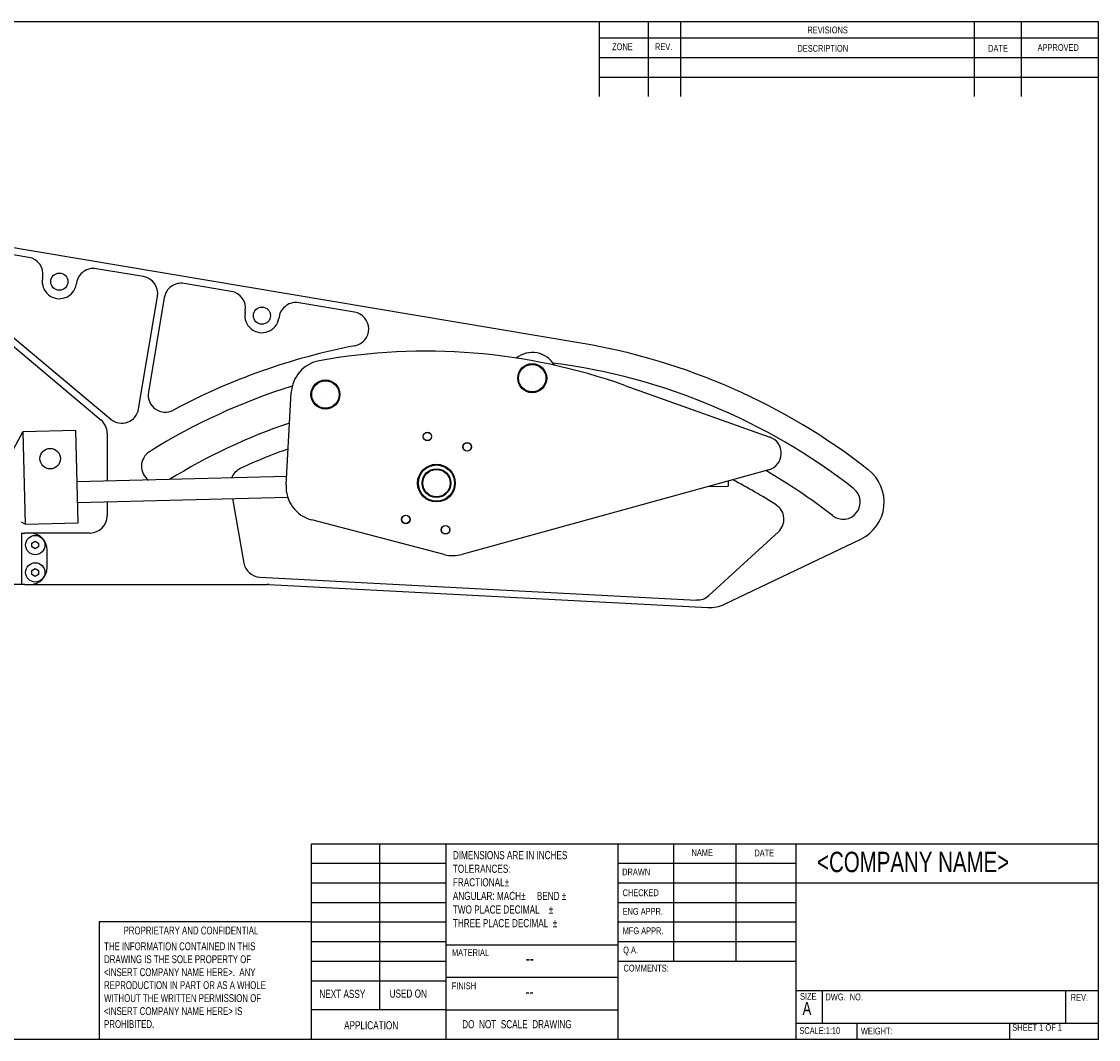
# Model space of a CAD drawing. Extents: x -53 to 270, y 10 to 208.
# Tile 2 of 2: x 60 to 270, y 10 to 208. Entities that reach past the tile are written whole.
import ezdxf

# ---------------------------------------------------------------- set-up
doc = ezdxf.new("R2010")
doc.units = 0
doc.header["$MEASUREMENT"] = 0
doc.layers.get('0').update_dxf_attribs({"linetype": 'CONTINUOUS'})
doc.styles.add('SLDTEXTSTYLE0', font='txt', dxfattribs={"width": 0.75})

# ---------------------------------------------------------------- blocks, each defined once
blk = doc.blocks.new('NOTE30')
at = {"color": 7, "char_height": 1.524, "attachment_point": 1, "style": 'SLDTEXTSTYLE0'}
for s, insert in [('THE INFORMATION CONTAINED IN THIS', (0, 0)), ('DRAWING IS THE SOLE PROPERTY OF', (0, -2.524)), ('<INSERT COMPANY NAME HERE>.  ANY ', (0, -5.048)), ('REPRODUCTION IN PART OR AS A WHOLE', (0, -7.572)), ('WITHOUT THE WRITTEN PERMISSION OF', (0, -10.096)), ('<INSERT COMPANY NAME HERE> IS ', (0, -12.62)), ('PROHIBITED.', (0, -15.144))]:
    blk.add_mtext(s, dxfattribs=dict(at, insert=insert))

msp = doc.modelspace()

# ---------------------------------------------------------------- linework, layer by layer
for p, q in [((8.38, 208.08), (270, 208.08)), ((182.37, 193.47), (182.37, 208.08)), ((188.72, 193.47), (188.72, 208.08)), ((245.87, 193.47), (245.87, 208.08)), ((255.01, 193.47), (255.01, 208.08)), ((270, 9.96), (270, 208.08)), ((172.85, 204.9), (270, 204.9)), ((172.85, 201.09), (270, 201.09)), ((172.85, 197.28), (270, 197.28)), ((116.77, 9.96), (116.77, 48.06)), ((116.77, 48.06), (143, 48.06)), ((130.03, 48.06), (130.03, 15.74)), ((143, 9.96), (143, 48.06)), ((143, 48.06), (270, 48.06)), ((176.45, 48.06), (176.45, 9.96)), ((187.29, 48.06), (187.29, 25.2)), ((199.38, 48.06), (199.38, 25.2)), ((211.11, 48.06), (211.11, 9.96)), ((116.77, 44.25), (143, 44.25)), ((176.45, 44.25), (211.11, 44.25)), ((116.77, 40.44), (143, 40.44)), ((176.45, 40.44), (270, 40.44)), ((116.77, 36.63), (143, 36.63)), ((176.45, 36.63), (211.11, 36.63)), ((116.77, 32.82), (75.44, 32.82)), ((75.44, 32.82), (75.44, 9.96)), ((116.77, 32.82), (143, 32.82)), ((176.45, 32.82), (211.11, 32.82)), ((116.77, 29.01), (143, 29.01)), ((176.45, 28.31), (143, 28.31)), ((176.45, 29.01), (211.11, 29.01)), ((116.77, 25.2), (143, 25.2)), ((176.45, 25.2), (211.11, 25.2)), ((116.77, 21.39), (143, 21.39)), ((143, 22.09), (176.45, 22.09)), ((211.11, 19.48), (270, 19.48)), ((216.21, 19.48), (216.21, 13.13)), ((263.57, 19.48), (263.57, 13.13)), ((143, 15.74), (116.77, 15.74)), ((143, 15.74), (176.45, 15.74)), ((211.11, 13.13), (270, 13.13)), ((222.99, 13.13), (222.99, 9.96)), ((252.69, 13.13), (252.69, 9.96)), ((270, 9.96), (8.38, 9.96))]:
    msp.add_line(p, q)
at = {"color": 7, "linetype": 'Continuous'}
for p, q in [((172.85, 193.47), (172.85, 208.08)), ((169.24, 145.48), (42.23, 166.81)), ((61.73, 162.18), (52.87, 163.67)), ((39.53, 160.97), (75.82, 130.52)), ((84.08, 158.43), (74.88, 159.98)), ((64.41, 158.02), (64.46, 158.34)), ((71.04, 157.24), (70.98, 156.91)), ((101.18, 155.56), (91.97, 157.11)), ((48.83, 154.91), (77.71, 130.68)), ((83.14, 132.68), (86.82, 154.59)), ((88.13, 154.37), (85.04, 135.93)), ((125.15, 151.53), (114.33, 153.35)), ((103.86, 151.39), (103.91, 151.72)), ((110.49, 150.62), (110.43, 150.29)), ((159.77, 138.67), (159.77, 138.67)), ((177.8, 137.24), (206.05, 127.18)), ((111.85, 117.89), (112.84, 135.85)), ((119.5, 135.49), (119.5, 135.49)), ((54.75, 117.45), (60.6, 128.21)), ((70.93, 128.47), (60.6, 128.21)), ((60.6, 128.21), (61.06, 110.22)), ((71.39, 110.48), (70.93, 128.47)), ((77.01, 127.97), (77.01, 118.62)), ((205.82, 120.82), (146.09, 104.37)), ((111.94, 119.5), (71.19, 118.48)), ((194, 117.57), (197.91, 117.67)), ((197.89, 118.64), (197.91, 117.67)), ((71.29, 114.48), (112.16, 115.51)), ((77.01, 114.62), (77.01, 111.86)), ((101.42, 115.24), (103.63, 102.69)), ((61.06, 110.22), (60.34, 110.61)), ((61.06, 110.22), (71.39, 110.48)), ((142.63, 104.35), (116.83, 111.07)), ((60.34, 108.52), (60.34, 98.52)), ((60.34, 108.52), (61.01, 108.52)), ((62.01, 108.52), (61.01, 108.52)), ((73.67, 108.52), (62.01, 108.52)), ((62.34, 106.57), (63.01, 106.96)), ((63.01, 106.96), (63.67, 106.57)), ((194.15, 96.36), (207.68, 108.74)), ((197.18, 94.67), (223.72, 107.32)), ((62.34, 105.81), (62.34, 106.57)), ((63.01, 105.42), (62.34, 105.81)), ((63.67, 105.81), (63.01, 105.42)), ((63.67, 106.57), (63.67, 105.81)), ((65.34, 101.86), (65.34, 105.19)), ((62.34, 101.24), (63.01, 101.63)), ((62.34, 100.47), (62.34, 101.24)), ((63.01, 101.63), (63.67, 101.24)), ((63.67, 101.24), (63.67, 100.47)), ((63.01, 100.09), (62.34, 100.47)), ((63.67, 100.47), (63.01, 100.09)), ((106.74, 99.94), (191.73, 95.49)), ((60.34, 98.52), (55.01, 98.52)), ((61.01, 98.52), (60.34, 98.52)), ((61.01, 98.52), (62.01, 98.52)), ((62.01, 98.52), (108.17, 98.52)), ((108.51, 98.51), (193.96, 94.04))]:
    msp.add_line(p, q, dxfattribs=at)
for centre, radius in [((67.7, 157.46), 1.67), ((107.14, 150.84), 1.67), ((159.77, 138.67), 2.83), ((159.77, 138.67), 2.67), ((119.5, 135.49), 2.83), ((119.5, 135.49), 2.67), ((139.35, 127.31), 0.833), ((139.35, 127.31), 0.8), ((147.1, 125.29), 0.833), ((147.1, 125.29), 0.8), ((65.92, 123.01), 2), ((141.12, 118.24), 3.67), ((141.12, 118.24), 3.53), ((141.12, 118.24), 2.8), ((141.12, 118.24), 2.67), ((135.15, 111.18), 0.833), ((135.15, 111.18), 0.8), ((142.89, 109.16), 0.833), ((142.89, 109.16), 0.8), ((63.01, 106.19), 1.88), ((63.01, 106.19), 1.88), ((63.01, 100.86), 1.88), ((63.01, 100.86), 1.88)]:
    msp.add_circle(centre, radius, dxfattribs=at)
for centre, radius, start, end in [((61.18, 158.9), 3.33, 350.4687, 80.4687), ((74.33, 156.69), 3.33, 80.4687, 170.4687), ((67.7, 157.46), 3.33, 170.4687, 350.4687), ((83.53, 155.14), 3.33, 350.4687, 80.4687), ((91.42, 153.82), 3.33, 80.4687, 170.4687), ((100.62, 152.27), 3.33, 350.4687, 80.4687), ((113.77, 150.07), 3.33, 80.4687, 170.4687), ((107.14, 150.84), 3.33, 170.4687, 350.4687), ((124.6, 148.25), 3.33, 280.8597, 80.4687), ((148.65, 22.87), 124.33, 100.8597, 118.2006), ((148.65, 22.87), 124.33, 52, 80.4687), ((139.07, 28.5), 115.43, 70.3952, 100.3674), ((159.77, 138.67), 5, 30.2207, 128.4912), ((119.5, 135.49), 6.67, 100.3674, 176.8528), ((148.65, 22.87), 119.67, 52, 82.7049), ((148.65, 22.87), 119.67, 107.3186, 122), ((88.32, 135.38), 3.33, 170.4687, 298.2006), ((79.85, 133.23), 3.33, 230, 350.4687), ((73.67, 127.97), 3.33, 0, 50), ((148.65, 22.87), 113, 108.6514, 121.7764), ((204.93, 124.04), 3.33, 285.3952, 70.3952), ((87.01, 121.52), 3.33, 122, 234.0105), ((148.65, 22.87), 108.33, 109.642, 114.9821), ((104.31, 118.04), 3.33, 114.9821, 159.0958), ((148.65, 22.87), 113, 52, 59.9386), ((220.28, 114.54), 8, 295.4687, 52), ((118.51, 117.53), 6.67, 176.8528, 255.3952), ((148.65, 22.87), 108.33, 57.2695, 62.4215), ((220.28, 114.54), 3.33, 232, 52), ((205.43, 111.2), 3.33, 312.4687, 57.2695), ((73.67, 111.86), 3.33, 270, 0), ((62.01, 105.19), 3.33, 0, 90), ((144.32, 110.8), 6.67, 255.3952, 285.3952), ((62.01, 101.86), 3.33, 270, 0), ((106.91, 103.27), 3.33, 190, 267), ((108.17, 91.86), 6.67, 87, 90), ((191.9, 98.82), 3.33, 267, 312.4687), ((194.31, 100.69), 6.67, 267, 295.4687)]:
    msp.add_arc(centre, radius, start, end, dxfattribs=at)

# ---------------------------------------------------------------- block references
msp.add_blockref('NOTE30', (76.41, 28.86))

# ---------------------------------------------------------------- texts
at = {"color": 7, "attachment_point": 1, "style": 'SLDTEXTSTYLE0'}
for s, insert, char_height in [('REVISIONS', (213.35, 207.1), 1.323), ('ZONE', (175.32, 203.83), 1.323), ('REV.', (183.67, 203.85), 1.323), ('DESCRIPTION', (211.41, 203.52), 1.3229), ('DATE', (248.52, 203.54), 1.323), ('APPROVED', (258.16, 203.69), 1.323), ('DIMENSIONS ARE IN INCHES\\PTOLERANCES:\\PFRACTIONAL%%p\\PANGULAR: MACH%%p     BEND %%p\\PTWO PLACE DECIMAL    %%p\\PTHREE PLACE DECIMAL  %%p', (144.31, 46.63), 1.5875), ('NAME', (190.78, 46.97), 1.323), ('DATE', (203.01, 46.92), 1.323), ('<COMPANY NAME>', (215.23, 46.49), 3.9688), ('DRAWN', (177.28, 43.22), 1.323), ('CHECKED', (177.35, 39.17), 1.323), ('ENG APPR.', (177.36, 35.55), 1.323), ('PROPRIETARY AND CONFIDENTIAL', (80.2, 31.93), 1.524), ('MFG APPR.', (177.37, 31.77), 1.323), ('MATERIAL', (144.14, 27.53), 1.323), ('Q.A.', (177.47, 28.03), 1.323), ('--', (158.49, 26.92), 2.381), ('COMMENTS:', (177.53, 24.5), 1.323), ('FINISH', (144.11, 21.05), 1.323), ('NEXT ASSY', (118.33, 19.62), 1.587), ('USED ON', (132, 19.68), 1.587), ('--', (158.43, 20.48), 2.381), ('SIZE', (211.9, 19.01), 1.323), ('DWG.  NO.', (216.85, 18.9), 1.323), ('A', (212.39, 17.26), 2.54), ('REV.', (264.6, 18.82), 1.323), ('APPLICATION', (123.14, 13.51), 1.5875), ('DO  NOT  SCALE  DRAWING', (146.13, 13.72), 1.5875), ('SHEET 1 OF 1', (253.21, 12.93), 1.27), ('SCALE:1:10', (211.78, 12.35), 1.323), ('WEIGHT:', (223.75, 12.26), 1.323)]:
    msp.add_mtext(s, dxfattribs=dict(at, insert=insert, char_height=char_height))

doc.saveas('drawing.dxf')
